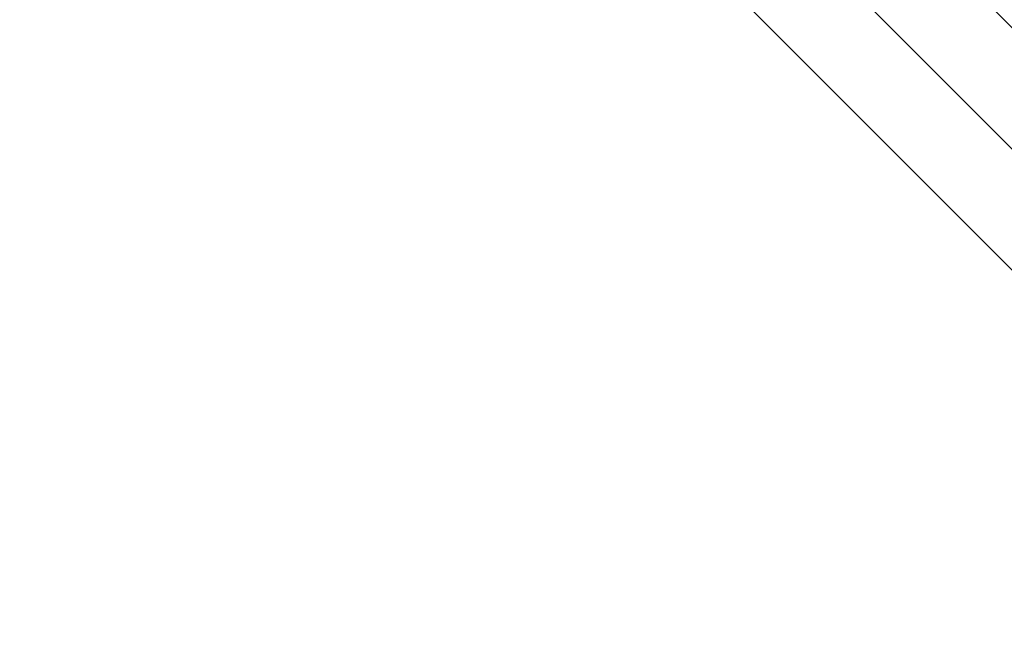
# Model space of a CAD drawing. Header units: millimetres. Extents: x -630 to 192, y -7 to 1615.
# Tile 10 of 249: x -608 to -600, y -7 to -2. Entities that reach past the tile are written whole.
import ezdxf

# ---------------------------------------------------------------- set-up
doc = ezdxf.new("R2010")
doc.units = ezdxf.units.MM
doc.header["$MEASUREMENT"] = 0
doc.layers.add('OVIDIO 160x80x72h', color=7, linetype='Continuous')

msp = doc.modelspace()

# ---------------------------------------------------------------- linework, layer by layer
at = {"layer": 'OVIDIO 160x80x72h'}
for points in [[(-595.8983, -5.5422), (-628.4246, 26.9841)], [(-628.4246, 26.9841), (-595.8983, -5.5422)], [(-596.4287, -6.0725), (-628.9549, 26.4538)], [(-629.4852, 25.9234), (-596.959, -6.6028)], [(-596.959, -6.6028), (-629.4852, 25.9234)]]:
    msp.add_lwpolyline(points, dxfattribs=at)
at = {"layer": 'OVIDIO 160x80x72h', "extrusion": (0.999884, 0.000231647, 0.015199)}
for points in [[(-5.3988, 8.8825), (5.5775, 728.9895)], [(5.5775, 728.9895), (-5.3988, 8.8825)]]:
    msp.add_lwpolyline(points, dxfattribs=at)
at = {"layer": 'OVIDIO 160x80x72h', "extrusion": (0.000231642, 0.999884, -0.015217)}
for points in [[(606.8597, 719.8631), (595.897, -0.2203)], [(595.897, -0.2203), (606.8597, 719.8631)], [(607.9201, 719.847), (596.9574, -0.2364)], [(596.9574, -0.2364), (607.9201, 719.847)]]:
    msp.add_lwpolyline(points, dxfattribs=at)
at = {"layer": 'OVIDIO 160x80x72h', "extrusion": (0.999884, 0.000231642, 0.015217)}
for points in [[(-5.551, 8.9051), (5.4119, 729.0021)], [(-7.0508, 8.9288), (3.912, 729.0191)]]:
    msp.add_lwpolyline(points, dxfattribs=at)
at = {"layer": 'OVIDIO 160x80x72h', "extrusion": (0.999885, 0.000231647, 0.015188)}
for points in [[(-6.4563, 8.8895), (4.5281, 728.9866)], [(4.5281, 728.9866), (-6.4563, 8.8895)]]:
    msp.add_lwpolyline(points, dxfattribs=at)

doc.saveas('drawing.dxf')
